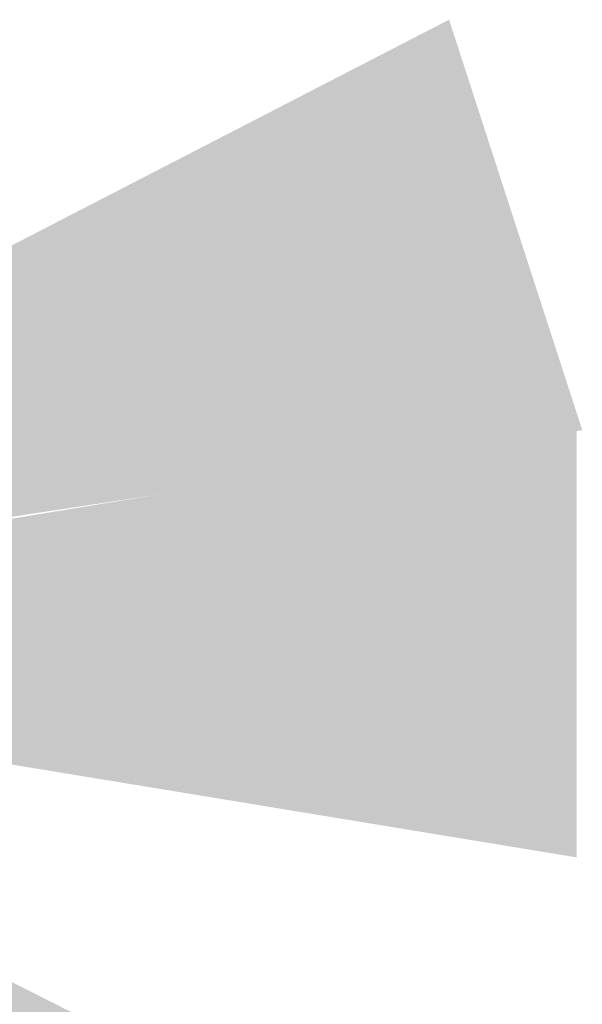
# Model space of a CAD drawing. Header units: inches. Extents: x -1841658761 to 3039153, y 1727 to 2165588347.
# Tile 23 of 38: x 10184 to 10462, y 4263 to 4751. Entities that reach past the tile are written whole.
import ezdxf

# ---------------------------------------------------------------- set-up
doc = ezdxf.new("R2010")
doc.units = ezdxf.units.IN
doc.header["$MEASUREMENT"] = 0
doc.linetypes.add('CENTER', pattern=[50.8, 31.75, -6.35, 6.35, -6.35])
doc.layers.add('CENTER', color=3, linetype='CENTER')
doc.styles.add('ROMANS', font='romans.shx', dxfattribs={"height": 2.2})
doc.dimstyles.new('ROMANS', dxfattribs={"dimtxt": 650, "dimasz": 650, "dimexe": 325, "dimexo": 325, "dimgap": 325, "dimtad": 1, "dimdec": 0, "dimzin": 9, "dimdsep": 46, "dimtxsty": 'ROMANS', "dimcen": 325, "dimclrd": 4, "dimclre": 4, "dimclrt": 6, "dimadec": 0, "dimazin": 0, "dimtfac": 1, "dimtdec": 0, "dimtmove": 0, "dimatfit": 3, "dimfxl": 1, "dimtolj": 1, "dimtzin": 9, "dimarcsym": 0})

msp = doc.modelspace()

# ---------------------------------------------------------------- texts
at = {"ltscale": 5, "insert": (9722.83079, 4612.73786), "char_height": 5.4, "width": 339.0590302, "attachment_point": 1}
msp.add_mtext('\\pi1.2805;{\\fArial|b0|i0|c0|p34;G.A.D FOR THE CONSTRUCTION OF H.L. BRIDGE i/c APPROACH ROAD ACROSS PAIRI RIVER \\P\\pi109.56;ON CHANDHA TO GIDHER  ROAD}', dxfattribs=at)

# ---------------------------------------------------------------- leaders
at = {"layer": 'CENTER', "color": 0, "linetype": 'Continuous'}
for points in [[(9811.15951, 4448.67688), (9815.2874, 4450.01612), (9828.43981, 4450.01612)], [(9809.60964, 4442.90373), (9851.8906, 4442.90373)], [(9811.36357, 4461.36574), (9820.70027, 4454.523), (9844.18228, 4454.523)]]:
    msp.add_leader(points, dimstyle='ROMANS', override={"dimtxt": 750, "dimlfac": 0.5, "dimdle": 325, "dimclrt": 2, "dimfxl": 100, "dimfxlon": 1}, dxfattribs=at)

doc.saveas('drawing.dxf')
